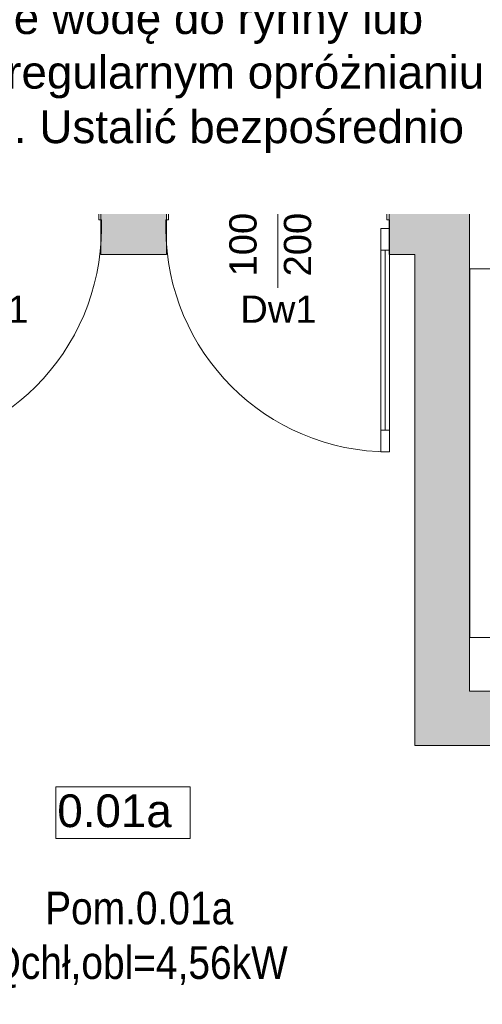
# Model space of a CAD drawing. Header units: millimetres. Extents: x 922208 to 1069538, y -182208 to -99877.
# Tile 45 of 256: x 977896 to 980015, y -176371 to -171859. Entities that reach past the tile are written whole.
import ezdxf
from ezdxf import colors
from ezdxf.entities.mleader import LeaderData, LeaderLine
from ezdxf.math import Vec2, Vec3

# ---------------------------------------------------------------- set-up
doc = ezdxf.new("R2010")
doc.units = ezdxf.units.MM
doc.header["$MEASUREMENT"] = 0
doc.linetypes.add('HIDDEN', pattern=[20, 10, -10])
for name, color, linetype, lineweight in [('IS_KLIM Opis_Qchł', 7, 'Continuous', 9), ('IS_KLIM Opis_Średnice', 7, 'Continuous', 9), ('IS_POWRÓT', 5, 'HIDDEN', 30), ('Nowe_0_Nr_pióra__15', 214, 'Continuous', 15), ('Nowe_210-A Pomieszczenia_Nr_pióra__41', 7, 'Continuous', 15), ('Nowe_220-A Ściany_Nr_pióra__19', 255, 'Continuous', 0), ('Nowe_220-A Ściany_Nr_pióra__23', 7, 'Continuous', 15), ('Nowe_220-A Ściany_Nr_pióra__27', 7, 'Continuous', 25), ('Nowe_220-A Ściany_Nr_pióra__3', 7, 'Continuous', 13), ('Nowe_220-A Ściany_Nr_pióra__7', 7, 'Continuous', 13)]:
    doc.layers.add(name, color=color, linetype=linetype, lineweight=lineweight)
doc.layers.add('Nowe_220-A Ściany_Nr_pióra__45', color=7, linetype='Continuous', lineweight=15, true_color=0x40a5ff)
doc.styles.add('FDBES', font='simplex.shx')
doc.styles.add('STYL_AUTOMATYCZNY_1', font='arial.ttf')

# ---------------------------------------------------------------- blocks, each defined once
blk = doc.blocks.new('parter01')
at = {"layer": 'Nowe_220-A Ściany_Nr_pióra__19', "linetype": 'Continuous', "lineweight": 0}
for points in [[(978268.29212, -113250.02068), (978568.29212, -113250.02068), (978568.29212, -112850.02067), (978268.29212, -112850.0207)], [(979588.29213, -113250.02068), (979706.55073, -113250.02068), (979706.55073, -112850.02082), (979588.29213, -112850.02067)], [(979706.55073, -113250.02068), (979956.55073, -113250.02068), (979956.55073, -112850.02068)], [(979706.55073, -112850.02068), (979706.55073, -113250.02068), (979956.55073, -112850.02068)], [(979956.55073, -115250.02068), (979956.55073, -113250.02068), (979706.55073, -113250.02068), (979706.55073, -115250.02068)], [(979956.55073, -115250.02068), (979706.55073, -115500.02068), (979956.55073, -115500.02068)], [(979706.55073, -115250.02068), (979706.55073, -115500.02068), (979956.55073, -115250.02068)], [(979956.55073, -115500.02068), (982916.55073, -115500.02068), (982916.55073, -115250.02068), (979956.55073, -115250.02068)]]:
    blk.add_hatch(color=255, dxfattribs=at).paths.add_polyline_path(points)
at = {"layer": 'Nowe_0_Nr_pióra__15', "color": 214, "linetype": 'Continuous', "lineweight": 0}
for p, q in [((980312.2174, -113315.89539), (979957.55073, -113315.89539)), ((979957.55073, -113315.89539), (979957.55073, -115003.89539)), ((981605.55073, -115003.89539), (979957.55073, -115003.89539))]:
    blk.add_line(p, q, dxfattribs=at)
at = {"layer": 'Nowe_210-A Pomieszczenia_Nr_pióra__41', "color": 7, "linetype": 'Continuous', "lineweight": 0}
for p, q in [((978061.87551, -115689.26277), (978676.66551, -115689.26277)), ((978061.87551, -115924.97727), (978061.87551, -115689.26277)), ((978676.66551, -115689.26277), (978676.66551, -115924.97727)), ((978676.66551, -115924.97727), (978061.87551, -115924.97727))]:
    blk.add_line(p, q, dxfattribs=at)
at = {"layer": 'Nowe_220-A Ściany_Nr_pióra__23', "color": 7, "linetype": 'Continuous', "lineweight": 0}
for p, q in [((978258.29213, -113015.02068), (978258.29213, -113090.02068)), ((978268.29213, -113015.02068), (978258.29213, -113015.02068)), ((978268.29213, -113130.02068), (978268.29213, -113015.02068)), ((978568.29213, -113130.02068), (978568.29213, -113015.02068)), ((978568.29213, -113015.02068), (978578.29213, -113015.02068)), ((978578.29213, -113015.02068), (978578.29213, -113090.02068)), ((979578.29213, -113090.02068), (979578.29213, -113015.02068)), ((979578.29213, -113015.02068), (979588.29213, -113015.02068)), ((979588.29213, -113015.02068), (979588.29213, -113130.02068)), ((978258.29213, -113090.02068), (978270.29213, -113090.02068)), ((978270.29213, -113090.02068), (978270.29213, -113130.02068)), ((978578.29213, -113090.02068), (978566.29213, -113090.02068)), ((978566.29213, -113090.02068), (978566.29213, -113130.02068)), ((979590.29213, -113090.02068), (979578.29213, -113090.02068)), ((979590.29213, -113130.02068), (979590.29213, -113090.02068)), ((978270.29213, -113130.02068), (978268.29213, -113130.02068)), ((978566.29213, -113130.02068), (978568.29213, -113130.02068)), ((979588.29213, -113130.02068), (979590.29213, -113130.02068))]:
    blk.add_line(p, q, dxfattribs=at)
at = {"layer": 'Nowe_220-A Ściany_Nr_pióra__27', "color": 7, "linetype": 'Continuous', "lineweight": 0}
for p, q in [((978268.29213, -113015.02068), (978268.29213, -112850.02068)), ((978268.29213, -113015.02068), (978268.29213, -112850.02068)), ((978568.29213, -113015.02068), (978568.29213, -112850.02068)), ((978568.29213, -113015.02068), (978568.29213, -112850.02068)), ((979588.29213, -113015.02068), (979588.29213, -112850.02068)), ((979588.29213, -113015.02068), (979588.29213, -112850.02068)), ((978268.29213, -113130.02068), (978268.29213, -113015.02068)), ((978268.29213, -113130.02068), (978268.29213, -113015.02068)), ((978268.29213, -113130.02068), (978268.29213, -113015.02068)), ((978568.29213, -113130.02068), (978568.29213, -113015.02068)), ((978568.29213, -113130.02068), (978568.29213, -113015.02068)), ((978568.29213, -113130.02068), (978568.29213, -113015.02068)), ((979588.29213, -113130.02068), (979588.29213, -113015.02068)), ((979588.29213, -113130.02068), (979588.29213, -113015.02068)), ((979588.29213, -113130.02068), (979588.29213, -113015.02068)), ((978268.29213, -113250.02068), (978268.29213, -113130.02068)), ((978268.29213, -113250.02068), (978268.29213, -113130.02068)), ((978568.29213, -113250.02068), (978568.29213, -113130.02068)), ((978568.29213, -113250.02068), (978568.29213, -113130.02068)), ((979588.29213, -113250.02068), (979588.29213, -113130.02068)), ((979588.29213, -113250.02068), (979588.29213, -113130.02068))]:
    blk.add_line(p, q, dxfattribs=at)
for points in [[(978568.29213, -112850.02068), (978268.29213, -112850.02068)], [(979956.55073, -112850.02068), (979588.29213, -112850.02068)], [(979956.55073, -112850.02068), (979956.55073, -113250.02068)], [(978268.29213, -113250.02068), (978568.29213, -113250.02068)], [(979588.29213, -113250.02068), (979706.55073, -113250.02068)], [(979706.55073, -113250.02068), (979706.55073, -115500.02068)], [(979956.55073, -115250.02068), (979956.55073, -113250.02068)], [(981606.55073, -115250.02068), (979956.55073, -115250.02068)], [(979706.55073, -115500.02068), (979956.55073, -115500.02068)], [(979956.55073, -115500.02068), (982916.55073, -115500.02068)]]:
    blk.add_lwpolyline(points, dxfattribs=at)
at = {"layer": 'Nowe_220-A Ściany_Nr_pióra__3', "color": 7, "linetype": 'Continuous', "lineweight": 0}
for p, q in [((979550.29213, -113130.02068), (979550.29213, -113230.02068)), ((979590.29213, -113130.02068), (979550.29213, -113130.02068)), ((979590.29213, -113230.02068), (979590.29213, -113130.02068)), ((979550.29213, -113230.02068), (979590.29213, -113230.02068)), ((979570.29213, -114054.02068), (979570.29213, -113230.02068)), ((979590.29213, -114054.02068), (979550.29213, -114054.02068)), ((979550.29213, -114054.02068), (979550.29213, -114154.02068)), ((979590.29213, -114154.02068), (979590.29213, -114054.02068)), ((979550.29213, -114154.02068), (979590.29213, -114154.02068))]:
    blk.add_line(p, q, dxfattribs=at)
for points in [[(979570.29213, -114054.02068), (979570.29213, -113230.02068), (979550.29213, -113230.02068), (979550.29213, -114054.02068)], [(979590.29213, -114054.02068), (979590.29213, -113230.02068), (979570.29213, -113230.02068), (979570.29213, -114054.02068)]]:
    blk.add_lwpolyline(points, close=True, dxfattribs=at)
for centre, start, end in [((977246.29213, -113130.02068), 270, 0), ((979590.29213, -113130.02068), 180, 270)]:
    blk.add_arc(centre, 1024, start, end, dxfattribs=at)
at = {"layer": 'Nowe_220-A Ściany_Nr_pióra__45', "color": 161, "linetype": 'Continuous', "lineweight": 0, "true_color": 0x40a5ff}
blk.add_line((979078.29213, -113401.8064), (979078.29213, -112755.42011), dxfattribs=at)
at = {"layer": 'Nowe_210-A Pomieszczenia_Nr_pióra__41', "color": 7, "linetype": 'Continuous', "lineweight": 0, "insert": (978369.27051, -115723.54848), "char_height": 150, "attachment_point": 2, "style": 'STYL_AUTOMATYCZNY_1'}
blk.add_mtext('\\A1;{\\pqc;\\pt0,25;\\fArial|b0|i0|c238|p0;\\W1.000000;0.01a\\fArial|b0|i0|c238|p0;\\W1.000000;\\A1{\\H.66x;\\S^  ;}\\fArial|b0|i0|c238|p0;\\W1.000000;\\fArial|b0|i0|c238|p0;\\W1.000000;\\A1{\\H.66x;\\S^  ;}}', dxfattribs=at)
at = {"layer": 'Nowe_220-A Ściany_Nr_pióra__7', "color": 7, "linetype": 'Continuous', "lineweight": 0, "char_height": 125, "attachment_point": 7, "rotation": 90, "style": 'STYL_AUTOMATYCZNY_1'}
for s, insert in [('\\A1;{\\pql;\\pt0;\\fArial|b0|i0|c238|p0;\\W1.000000;100\\fArial|b0|i0|c238|p0;\\W1.000000;\\A1{\\H.66x;\\S^  ;}\\fArial|b0|i0|c238|p0;\\W1.000000;\\fArial|b0|i0|c238|p0;\\W1.000000;}', (979017.88434, -113350.02068)), ('\\A1;{\\pql;\\pt0;\\fArial|b0|i0|c238|p0;\\W1.000000;200\\fArial|b0|i0|c238|p0;\\W1.000000;\\A1{\\H.66x;\\S^  ;}\\fArial|b0|i0|c238|p0;\\W1.000000;\\fArial|b0|i0|c238|p0;\\W1.000000;}', (979267.88434, -113350.02068))]:
    blk.add_mtext(s, dxfattribs=dict(at, insert=insert))
at = {"layer": 'Nowe_220-A Ściany_Nr_pióra__7', "color": 7, "linetype": 'Continuous', "lineweight": 0, "char_height": 125, "attachment_point": 7, "style": 'STYL_AUTOMATYCZNY_1'}
for insert in [(977586.82163, -113562.52025), (978906.82163, -113562.52025)]:
    blk.add_mtext('\\A1;{\\pql;\\pt0;\\fArial|b0|i0|c238|p0;\\W1.000000;Dw1\\fArial|b0|i0|c238|p0;\\W1.000000;\\fArial|b0|i0|c238|p0;\\W1.000000;\\fArial|b0|i0|c238|p0;\\W1.000000;}', dxfattribs=dict(at, insert=insert))

msp = doc.modelspace()

# ---------------------------------------------------------------- block references
at = {"layer": 'IS_POWRÓT', "color": 27, "linetype": 'ByBlock', "lineweight": 30}
msp.add_blockref('parter01', (0, -59685.2), dxfattribs=at)

# ---------------------------------------------------------------- next in the draw order: texts
at = {"layer": 'IS_KLIM Opis_Qchł', "ltscale": 0.01, "insert": (978443.6, -176295.6), "char_height": 150, "width": 1562.129, "attachment_point": 8, "style": 'FDBES', "bg_fill": 3, "box_fill_scale": 1.5, "bg_fill_color": 257, "bg_fill_transparency": 0}
msp.add_mtext('{\\fArial|b0|i0|c238|p34;\\W0.85;\\C222;\\c10748123;Pom.0.01a\\PQchł,obl=4,56kW}', dxfattribs=at)

# ---------------------------------------------------------------- next in the draw order: leaders
at = {"layer": 'IS_KLIM Opis_Średnice', "ltscale": 30}
ml = msp.add_multileader_mtext('Standard', dxfattribs=at)
ml.set_content('{\\fArial|b0|i0|c238|p0;\\C7;Odprowadzenie skroplin (przewód tłoczny) od klimatyzatora zastosować pompkę skroplin. W związku z brakiiem w pobliżu istenijącego pionu kanalizacyji sanitarnej skropliny z klimatyzacji zaleca się odprowadzić na zewnątrz budynku. W tym celu należy zamontować rurę odpływową, która skieruje wodę do rynny lub specjalnego zbiornika. Należy pamiętać o regularnym opróżnianiu zbiornika, aby zapobiec jego przepełnieniu. Ustalić bezpośrednio z Inwestrem podczas  robót budowlanych.  }', color=256)
ml.set_leader_properties()
ml.build(insert=Vec2(0, 0))
ml.multileader.update_dxf_attribs({"text_left_attachment_type": 6, "text_right_attachment_type": 6, "dogleg_length": 0.36})
ctx = ml.context
ctx.base_point, ctx.char_height, ctx.plane_origin, ctx.plane_y_axis = Vec3(973919.4, -170968.4), 150, Vec3(998912.5, -161416.5), Vec3(0, -1)
ctx.left_attachment, ctx.right_attachment = 6, 6
notes = []
notes.append((ctx, [(0, (1, 1, 0), (980005.8, -170968.4), (-1, 0), 0.36, [(1, [(982558.1, -171302.4), (982731.2, -175752.4)], 256, [])])]))
ctx.mtext.insert, ctx.mtext.width, ctx.mtext.flow_direction = Vec3(973921.4, -170774.3), 6113.752, 5
ctx.mtext.has_bg_fill, ctx.mtext.bg_color, ctx.mtext.bg_scale_factor, ctx.mtext.bg_transparency, ctx.mtext.use_window_bg_color = 1, -939524096, 1.5, 0, 1
for ctx, leaders in notes:
    for number, flags, end, landing, length, lines in leaders:
        leader = LeaderData()
        leader.index, (leader.has_last_leader_line, leader.has_dogleg_vector, leader.attachment_direction) = number, flags
        leader.last_leader_point, leader.dogleg_vector, leader.dogleg_length = Vec3(end), Vec3(landing), length
        for number, points, colour, breaks in lines:
            line = LeaderLine()
            line.index, line.vertices, line.color, line.breaks = number, Vec3.list(points), colors.encode_raw_color(colour), breaks
            leader.lines.append(line)
        ctx.leaders.append(leader)

doc.saveas('drawing.dxf')
